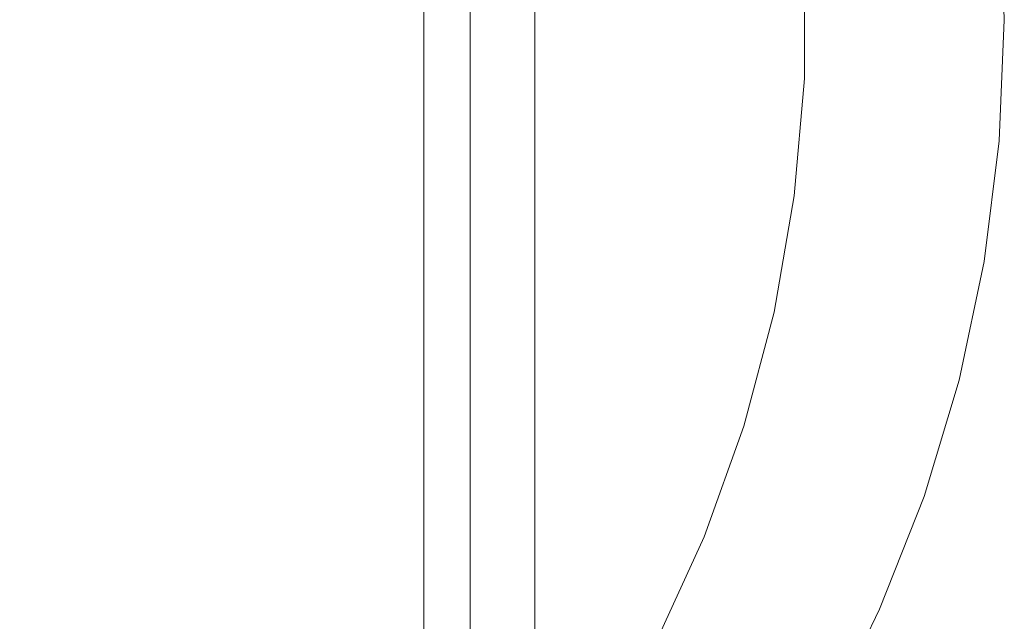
# Model space of a CAD drawing. Header units: millimetres. Extents: x -148 to 148, y -92 to 92.
# Tile 36 of 49: x 73 to 148, y -46 to 0. Entities that reach past the tile are written whole.
import ezdxf

# ---------------------------------------------------------------- set-up
doc = ezdxf.new("R2010")
doc.units = ezdxf.units.MM
doc.header["$LTSCALE"] = 25.4
doc.layers.add('Lighting-Moving Light', color=7, linetype='Continuous', lineweight=5, true_color=0x000000)

# ---------------------------------------------------------------- blocks, each defined once
blk = doc.blocks.new('Group-1')
at = {"layer": 'Lighting-Moving Light', "color": 7, "linetype": 'Continuous', "lineweight": 5, "transparency": 33554687}
for points, invisible_edges in [([(-1900.624, -1384.88, -99.966), (-1909.124, -1376.38, -108.466), (-1909.124, -1209.38, -108.466), (-1900.624, -1200.88, -99.966)], 8), ([(-1900.623, -1200.88, -99.965), (-1900.623, -1384.88, -99.965), (-1900.624, -1384.88, -99.966)], 8), ([(-1900.624, -1200.88, -99.966), (-1900.623, -1200.88, -99.965), (-1900.624, -1384.88, -99.966)], 10), ([(-1900.623, -1200.88, -21.465), (-1900.623, -1384.88, -21.465), (-1900.623, -1243.669, -47.544), (-1900.623, -1216.036, -47.544)], 10), ([(-1900.623, -1243.669, -77.387), (-1900.623, -1342.091, -47.544), (-1900.623, -1342.091, -77.387), (-1900.623, -1200.88, -99.965)], 13), ([(-1900.623, -1342.091, -77.387), (-1900.623, -1369.725, -77.387), (-1900.623, -1384.88, -99.965), (-1900.623, -1200.88, -99.965)], 10), ([(-1900.623, -1342.091, -47.544), (-1900.623, -1243.669, -77.387), (-1900.623, -1243.669, -47.544), (-1900.623, -1384.88, -21.465)], 13), ([(-1879.957, -1297.391, -77.387), (-1879.958, -1288.358, -77.387), (-1865.021, -1283.587, -77.387), (-1864.633, -1292.881, -77.387)], 10), ([(-1864.633, -1292.881, -47.544), (-1865.021, -1283.587, -47.544), (-1879.958, -1288.358, -47.544), (-1879.957, -1297.391, -47.544)], 10), ([(-1864.633, -1292.881, -47.544), (-1864.633, -1292.881, -77.387), (-1865.021, -1283.587, -77.387), (-1865.021, -1283.587, -47.544)], 5), ([(-1879.958, -1288.358, -47.544), (-1879.958, -1288.358, -77.387), (-1879.957, -1297.391, -77.387), (-1879.957, -1297.391, -47.544)], 5), ([(-1864.633, -1292.881, -77.387), (-1865.021, -1302.175, -77.387), (-1879.957, -1297.391, -77.387)], 10), ([(-1879.957, -1297.391, -47.544), (-1865.021, -1302.175, -47.544), (-1864.633, -1292.881, -47.544)], 9), ([(-1865.021, -1302.175, -47.544), (-1865.021, -1302.175, -77.387), (-1864.633, -1292.881, -77.387), (-1864.633, -1292.881, -47.544)], 5), ([(-1879.957, -1297.391, -47.544), (-1879.957, -1297.391, -77.387), (-1880.734, -1306.391, -77.387), (-1880.734, -1306.391, -47.544)], 5), ([(-1880.734, -1306.391, -77.387), (-1879.957, -1297.391, -77.387), (-1865.021, -1302.175, -77.387), (-1866.181, -1311.404, -77.387)], 10), ([(-1866.181, -1311.404, -47.544), (-1865.021, -1302.175, -47.544), (-1879.957, -1297.391, -47.544), (-1880.734, -1306.391, -47.544)], 10), ([(-1866.181, -1311.404, -47.544), (-1866.181, -1311.404, -77.387), (-1865.021, -1302.175, -77.387), (-1865.021, -1302.175, -47.544)], 5), ([(-1880.734, -1306.391, -47.544), (-1880.734, -1306.391, -77.387), (-1882.282, -1315.29, -77.387), (-1882.282, -1315.29, -47.544)], 5), ([(-1866.181, -1311.404, -77.387), (-1868.105, -1320.505, -77.387), (-1882.282, -1315.29, -77.387), (-1880.734, -1306.391, -77.387)], 10), ([(-1880.734, -1306.391, -47.544), (-1882.282, -1315.29, -47.544), (-1868.105, -1320.505, -47.544), (-1866.181, -1311.404, -47.544)], 10), ([(-1868.105, -1320.505, -47.544), (-1868.105, -1320.505, -77.387), (-1866.181, -1311.404, -77.387), (-1866.181, -1311.404, -47.544)], 5), ([(-1882.282, -1315.29, -47.544), (-1882.282, -1315.29, -77.387), (-1884.59, -1324.023, -77.387), (-1884.59, -1324.023, -47.544)], 5), ([(-1884.59, -1324.023, -77.387), (-1882.282, -1315.29, -77.387), (-1868.105, -1320.505, -77.387), (-1870.781, -1329.414, -77.387)], 10), ([(-1870.781, -1329.414, -47.544), (-1868.105, -1320.505, -47.544), (-1882.282, -1315.29, -47.544), (-1884.59, -1324.023, -47.544)], 10), ([(-1870.781, -1329.414, -47.544), (-1870.781, -1329.414, -77.387), (-1868.105, -1320.505, -77.387), (-1868.105, -1320.505, -47.544)], 5), ([(-1884.59, -1324.023, -47.544), (-1884.59, -1324.023, -77.387), (-1887.641, -1332.525, -77.387), (-1887.641, -1332.525, -47.544)], 5), ([(-1887.641, -1332.525, -77.387), (-1884.59, -1324.023, -77.387), (-1870.781, -1329.414, -77.387), (-1874.189, -1338.069, -77.387)], 10), ([(-1874.189, -1338.069, -47.544), (-1870.781, -1329.414, -47.544), (-1884.59, -1324.023, -47.544), (-1887.641, -1332.525, -47.544)], 10), ([(-1874.189, -1338.069, -47.544), (-1874.189, -1338.069, -77.387), (-1870.781, -1329.414, -77.387), (-1870.781, -1329.414, -47.544)], 5), ([(-1887.641, -1332.525, -47.544), (-1887.641, -1332.525, -77.387), (-1891.413, -1340.732, -77.387), (-1891.413, -1340.732, -47.544)], 1), ([(-1874.189, -1338.069, -77.387), (-1878.306, -1346.41, -77.387), (-1891.413, -1340.732, -77.387), (-1887.641, -1332.525, -77.387)], 10), ([(-1887.641, -1332.525, -47.544), (-1891.413, -1340.732, -47.544), (-1878.306, -1346.41, -47.544), (-1874.189, -1338.069, -47.544)], 10), ([(-1878.306, -1346.41, -47.544), (-1878.306, -1346.41, -77.387), (-1874.189, -1338.069, -77.387), (-1874.189, -1338.069, -47.544)], 5)]:
    blk.add_3dface(points, dxfattribs=dict(at, invisible_edges=invisible_edges))
for points in [[(-1900.623, -1200.88, -21.465), (-1905.589, -1205.846, -16.5), (-1905.589, -1379.915, -16.5), (-1900.623, -1384.88, -21.465)], [(-1905.589, -1205.846, -16.5), (-2119.658, -1205.846, -16.5), (-2119.658, -1379.915, -16.5), (-1905.589, -1379.915, -16.5)], [(-2116.123, -1209.38, -108.466), (-1909.124, -1209.38, -108.466), (-1909.124, -1376.38, -108.466), (-2116.123, -1376.38, -108.466)]]:
    blk.add_3dface(points, dxfattribs=at)
at = {"layer": 'Lighting-Moving Light', "color": 0, "flags": 1}
for tag in ['Yoke', 'Weight', 'Weight', 'Wattage', '3D_Symbol_Name', 'Candlepower', 'Body', 'Model_Name', 'Beam_Angle', 'Field_Angle', 'Remarks', 'Beam_Angle_2', 'Field_Angle_2', 'Num_Channels', 'Frame_Size', 'Device_Type', 'FixtureID', 'Frame_Size', 'Base', 'Lens', 'Inst_Type', 'Lamp']:
    blk.add_attdef(tag, (-2481.594, 128.93), '', height=0.18, dxfattribs=at)

msp = doc.modelspace()

# ---------------------------------------------------------------- block references
at = {"layer": 'Lighting-Moving Light', "color": 7, "transparency": 33554687}
msp.add_blockref('Group-1', (2012.623, 1292.88), dxfattribs=at)

doc.saveas('drawing.dxf')
